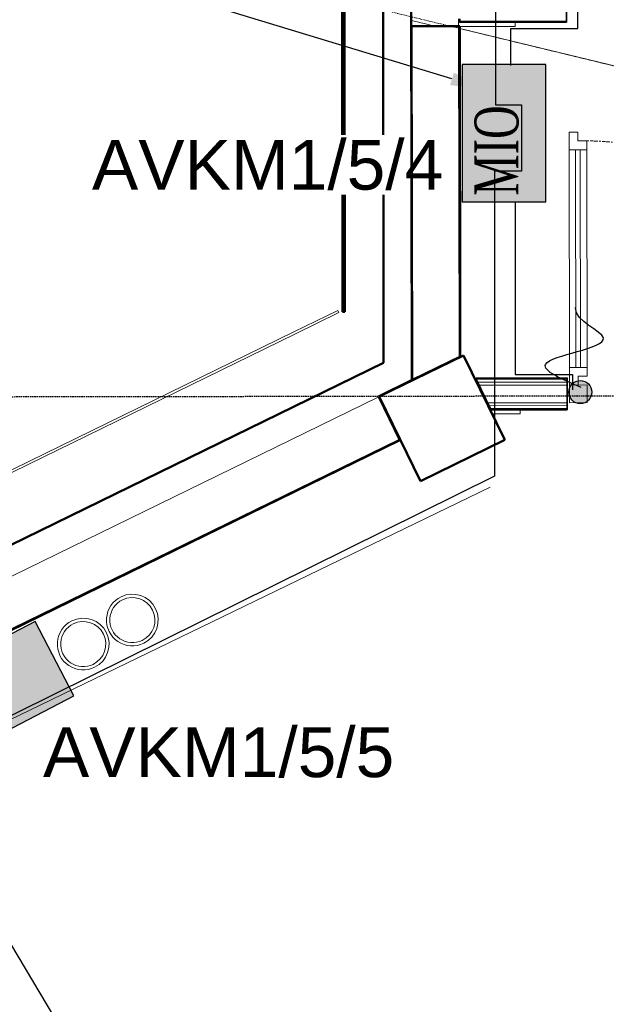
# Model space of a CAD drawing. Header units: millimetres. Extents: x -197461 to 862495, y -970068 to 63888.
# Tile 201 of 205: x -101949 to -99454, y -147230 to -143045. Entities that reach past the tile are written whole.
import ezdxf
from ezdxf import colors
from ezdxf.entities.mleader import LeaderData, LeaderLine
from ezdxf.math import Vec2, Vec3

# ---------------------------------------------------------------- set-up
doc = ezdxf.new("R2010")
doc.units = ezdxf.units.MM
for name, pattern in [('CENTER', [50.8, 31.75, -6.35, 6.35, -6.35]), ('Grid Line', [22.225, 12.7, -3.175, 3.175, -3.175]), ('HIDDEN', [9.525, 6.35, -3.175])]:
    doc.linetypes.add(name, pattern=pattern)
doc.layers.get('0').update_dxf_attribs({"linetype": 'CONTINUOUS'})
for name, color, linetype, lineweight in [('A-AREA-IDEN', 252, 'CONTINUOUS', 25), ('A-DETL', 90, 'CONTINUOUS', 5), ('A-Door', 252, 'CONTINUOUS', 0), ('A-DOOR-FRAM', 31, 'CONTINUOUS', 18), ('A-DOOR-GLAZ', 31, 'CONTINUOUS', 18), ('A-FLOR', 192, 'CONTINUOUS', 5), ('A-MASS', 70, 'CONTINUOUS', 5), ('A-Wall', 252, 'CONTINUOUS', 0), ('I-WALL', 2, 'CONTINUOUS', 18), ('M-HVAC-CDFF', 50, 'CONTINUOUS', 5), ('S-Cols', 52, 'CONTINUOUS', 0), ('S-GRID', 1, 'CONTINUOUS', 9), ('S-STRS', 7, 'CONTINUOUS', 9)]:
    doc.layers.add(name, color=color, linetype=linetype, lineweight=lineweight)
doc.layers.add('UAS', color=240, linetype='CONTINUOUS')
doc.styles.add('ARIAL', font='arialbd.ttf')
doc.styles.add('Karlis_times', font='times.ttf', dxfattribs={"height": 2.2})
doc.linetypes.add('Symbol-000', pattern='A,0,[2,AR-21.Shx,S=4.563492,R=0,X=0,Y=0],-625,0', length=625)

# ---------------------------------------------------------------- blocks, each defined once
blk = doc.blocks.new('PBL_BIOR_savienojuma_dalas - PBL - BIOR - Ieejas durvis iekšējās-4011818-Pirmā stāva plāns uz atzīmes 0_000 M1-150')
at = {"layer": 'A-Door'}
for p, q in [((736.9, -37.5), (736.9, -75)), ((774.4, -112.5), (774.4, -37.5)), ((699.4, -75), (699.4, -112.5)), ((736.9, -75), (699.4, -75)), ((699.4, -1037.5), (699.4, -112.5)), ((699.4, -112.5), (774.4, -112.5)), ((726.9, -1037.5), (726.9, -112.5)), ((746.9, -112.5), (746.9, -1037.5)), ((774.4, -112.5), (774.4, -1037.5)), ((699.4, -1037.5), (774.4, -1037.5)), ((699.4, -1075), (699.4, -1037.5)), ((774.4, -1037.5), (774.4, -1112.5)), ((736.9, -1075), (699.4, -1075)), ((736.9, -1112.5), (736.9, -1075)), ((736.9, -1112.5), (774.4, -1112.5))]:
    blk.add_line(p, q, dxfattribs=at)
at = {"layer": 'A-Door', "linetype": 'CENTER', "lineweight": 5}
blk.add_line((746.9, -1037.5), (726.9, -1037.5), dxfattribs=at)
at = {"layer": 'A-Door', "color": 250, "linetype": 'CENTER', "lineweight": 5}
blk.add_arc((699.4, -75), 1000, 180, 270, dxfattribs=at)
at = {"layer": 'A-DOOR-FRAM'}
for p, q in [((-1005.6, -37.5), (-1005.6, 37.5)), ((-1005.6, 37.5), (-930.6, 37.5)), ((-930.6, 37.5), (-930.6, -37.5)), ((-375.6, 37.5), (-930.6, 37.5)), ((-375.6, -37.5), (-375.6, 37.5)), ((-375.6, 37.5), (-300.6, 37.5)), ((-300.6, 37.5), (-300.6, -37.5)), ((699.4, -37.5), (699.4, 37.5)), ((699.4, 37.5), (774.4, 37.5)), ((774.4, 37.5), (774.4, -37.5)), ((-930.6, -37.5), (-1005.6, -37.5)), ((-930.6, -37.5), (-375.6, -37.5)), ((-300.6, -37.5), (-375.6, -37.5)), ((774.4, -37.5), (699.4, -37.5))]:
    blk.add_line(p, q, dxfattribs=at)
at = {"layer": 'A-DOOR-GLAZ'}
for p, q in [((-930.6, -5), (-930.6, 5)), ((-930.6, 5), (-375.6, 5)), ((-375.6, 5), (-375.6, -5)), ((-375.6, -5), (-930.6, -5))]:
    blk.add_line(p, q, dxfattribs=at)
blk = doc.blocks.new('Swegon_AB_LOCKZONE_Bb_ALSd-_RO_RFA_2018_LevelBased - LOCKZONE Bb 100-RO_ALSd 80-100-2486362-Pirmā stāva plāns uz atzīmes 0_000 M1-150')
at = {"layer": 'M-HVAC-CDFF', "color": 252}
for radius, start, end in [(110, 360, 180), (96, 360, 180), (110, 180, 360), (96, 180, 360)]:
    blk.add_arc((0, 0), radius, start, end, dxfattribs=at)
blk = doc.blocks.new('PBL_telpnu_numeracija_0001 - PBL telpas NUMERĀCIJA-1342367-Pirmā stāva plāns uz atzīmes 0_000 M1-150')
at = {"layer": 'A-AREA-IDEN'}
blk.add_circle((0.034, 0.024), 2.733, dxfattribs=at)

msp = doc.modelspace()

# ---------------------------------------------------------------- hatches: boundary and pattern name
at = {"layer": 'A-Wall', "true_color": 0x636466}
for points in [[(-100075.57142, -144472.66259), (-100077.56231, -143071.88881), (-100082.5623, -143071.89592), (-100080.56796, -144475.10231)], [(-100401.52743, -144503.84418), (-100401.52902, -144502.73211), (-100657.85182, -144629.00282)], [(-100335.30973, -144833.18522), (-100337.50358, -144828.69223), (-100517.44539, -144916.55461), (-100515.12433, -144920.98539)]]:
    msp.add_hatch(color=251, dxfattribs=at).paths.add_polyline_path(points, flags=0)
h = msp.add_hatch(color=251, dxfattribs=at)
h.paths.add_polyline_path([(-100657.85182, -144629.00282), (-100658.29059, -144628.10422), (-101257.67037, -144921.88356)], flags=0)
h.paths.add_polyline_path([(-105258.53936, -146875.43679), (-105258.97813, -146874.53819), (-105367.06781, -146928.4293)], flags=0)
h.paths.add_polyline_path([(-117771.31939, -152985.20491), (-117771.75816, -152984.30631), (-118791.09945, -153483.14539)], flags=0)
h = msp.add_hatch(color=251, dxfattribs=at)
h.paths.add_polyline_path([(-100515.25154, -144921.04761), (-100517.44539, -144916.55461), (-103275.99003, -146263.50294), (-103273.66902, -146267.93359), (-101114.86834, -145213.82984)], flags=0)
h.paths.add_polyline_path([(-105115.92486, -147167.47464), (-105118.12182, -147162.98315), (-105315.74401, -147259.47856), (-105313.55016, -147263.97156), (-105224.26578, -147220.37558)], flags=0)
at = {"layer": 'S-STRS', "true_color": 0xffffff}
h = msp.add_hatch(dxfattribs=at)
h.set_pattern_fill('ANGLE', scale=0.5625, angle=90)
h.set_pattern_definition([(90, (-6107553.1215, 4368491.6402), (-3.9290625, 2e-16), [2.8575, -1.0715625]), (180, (-6107553.1215, 4368491.6402), (-5e-16, -3.9290625), [2.8575, -1.0715625])])
h.paths.add_polyline_path([(-100067.01721, -143818.22085), (-99711.1969, -143818.15875), (-99711.19689, -143234.85995), (-100067.07932, -143234.92206)])
h = msp.add_hatch(dxfattribs=at)
h.set_pattern_fill('ANGLE', scale=0.5625, angle=27.5618135)
h.set_pattern_definition([(27.5618135, (1118121.3917, 7267706.688), (-1.8179980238, 3.4831616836), [2.8575, -1.0715625]), (117.5618135, (1118121.3917, 7267706.688), (-3.4831616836, -1.8179980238), [2.8575, -1.0715625])])
h.paths.add_polyline_path([(-102400.53856, -145872.46051), (-102235.84356, -146187.87081), (-101718.74209, -145917.97538), (-101883.46583, -145602.51002)])
at = {"layer": 'UAS'}
h = msp.add_hatch(color=1, dxfattribs=at)
h.dxf.hatch_style = 1
h.paths.add_polyline_path([(-99613.9962, -144627.53286, 1), (-99515.76503, -144627.53286, 1)])

# ---------------------------------------------------------------- linework, layer by layer
at = {"color": 7, "linetype": 'Symbol-000', "lineweight": 0}
msp.add_line((-104336.60946, -147156.26242), (-99948.22662, -145032.07231), dxfattribs=at)
at = {"layer": 'A-DETL', "color": 252, "linetype": 'HIDDEN', "lineweight": 25, "true_color": 0x939598}
msp.add_line((-94594.57963, -144637.67591), (-105594.56815, -144653.56939), dxfattribs=at)
at = {"layer": 'A-FLOR', "color": 251, "true_color": 0x636466}
for p, q in [((-100182.5622, -143072.03805), (-100282.5968, -143047.76361)), ((-100282.5968, -143047.76361), (-100282.5621, -143072.18017)), ((-100082.9552, -143041.01514), (-100082.91284, -143071.89642)), ((-99842.56027, -143073.1552), (-100077.56003, -143073.4892)), ((-97353.41889, -143741.32427), (-100077.54772, -143082.15181)), ((-99842.58514, -143055.65522), (-99842.56027, -143073.1552)), ((-100080.56796, -144475.10231), (-100080.56006, -144480.66267)), ((-100280.42946, -144572.69113), (-100280.42156, -144578.25149)), ((-100012.933, -144570.3768), (-100007.37264, -144570.3689)), ((-99820.21948, -144720.10306), (-99939.74139, -144720.27293)), ((-99820.24418, -144702.72555), (-99820.21948, -144720.10306)), ((-100333.01059, -144826.49838), (-100337.50358, -144828.69223))]:
    msp.add_line(p, q, dxfattribs=at)
at = {"layer": 'A-MASS', "color": 251, "lineweight": 18, "true_color": 0x636466}
for p, q in [((-100596.63677, -144280.86285), (-100783.33086, -144372.02226)), ((-100592.24907, -144289.84885), (-100778.94316, -144381.00826)), ((-100596.63677, -144280.86285), (-100592.24907, -144289.84885)), ((-103549.0847, -145722.49071), (-100783.33086, -144372.02226)), ((-103544.697, -145731.4767), (-100778.94316, -144381.00826))]:
    msp.add_line(p, q, dxfattribs=at)
at = {"layer": 'A-Wall', "color": 251, "lineweight": 50, "true_color": 0x636466}
for p, q in [((-100414.02139, -135713.17729), (-100401.52902, -144502.73211)), ((-100293.85096, -135833.00662), (-100281.42877, -144573.17908)), ((-100575.83779, -144285.82388), (-100578.07438, -142712.12801)), ((-100565.8378, -144285.80967), (-100568.0813, -142707.24857)), ((-100077.56231, -143071.88881), (-100282.5621, -143072.18017)), ((-100282.5621, -143072.18017), (-100280.42946, -144572.69113)), ((-100075.57142, -144472.66259), (-100077.56231, -143071.88881)), ((-100575.83779, -144285.82388), (-100565.8378, -144285.80967)), ((-103416.82878, -145975.04939), (-100401.52902, -144502.73211)), ((-103273.79618, -146267.99594), (-100335.30973, -144833.18522))]:
    msp.add_line(p, q, dxfattribs=at)
at = {"layer": 'A-Wall', "color": 251, "lineweight": 5, "true_color": 0x636466}
for p, q in [((-99623.48412, -143050.34381), (-100077.59201, -143050.98922)), ((-100082.5623, -143071.89592), (-100080.56796, -144475.10231)), ((-100280.42946, -144572.69113), (-100075.57142, -144472.66259)), ((-100401.52743, -144503.84418), (-103416.39001, -145975.94799)), ((-100401.52902, -144502.73211), (-100401.52743, -144503.84418)), ((-99621.3208, -144572.44269), (-100006.09302, -144572.98956)), ((-99621.30303, -144584.94268), (-99999.99372, -144585.4809)), ((-99621.28526, -144597.44267), (-99993.89442, -144597.97225)), ((-100425.2576, -144648.97236), (-103363.74405, -146083.78307)), ((-103363.73759, -146083.77992), (-100425.2576, -144648.97236)), ((-100335.30973, -144833.18522), (-100425.2576, -144648.97236)), ((-99621.17867, -144672.44259), (-99957.29861, -144672.92031)), ((-99621.1609, -144684.94258), (-99951.19931, -144685.41165)), ((-99621.14314, -144697.44256), (-99945.10001, -144697.903)), ((-100337.50358, -144828.69223), (-103275.99003, -146263.50294))]:
    msp.add_line(p, q, dxfattribs=at)
at = {"layer": 'A-Wall', "color": 251, "true_color": 0x636466}
for p, q in [((-100427.45145, -144644.47936), (-100281.42877, -144573.17908)), ((-100425.2576, -144648.97236), (-100427.45145, -144644.47936))]:
    msp.add_line(p, q, dxfattribs=at)
at = {"layer": 'I-WALL', "color": 251, "lineweight": 35, "true_color": 0x636466}
for p, q in [((-99623.47701, -143055.34381), (-99623.66888, -142920.34394)), ((-100077.58491, -143055.98922), (-100077.6062, -143041.00753)), ((-100077.58491, -143055.98922), (-99623.47701, -143055.34381)), ((-99621.3279, -144567.4427), (-100008.53274, -144567.99302)), ((-99621.13603, -144702.44256), (-99621.3279, -144567.4427)), ((-99621.13603, -144702.44256), (-99942.66029, -144702.89953))]:
    msp.add_line(p, q, dxfattribs=at)
at = {"layer": 'I-WALL', "color": 251, "lineweight": 5, "true_color": 0x636466}
msp.add_line((-100008.53274, -144567.99302), (-99942.66029, -144702.89953), dxfattribs=at)
at = {"layer": 'S-Cols', "color": 251, "lineweight": 50, "true_color": 0x636466}
for p, q in [((-100061.32486, -144471.27047), (-100420.76461, -144646.77851)), ((-100061.32486, -144471.27047), (-99885.81682, -144830.71021)), ((-100245.25657, -145006.21825), (-100420.76461, -144646.77851)), ((-99885.81682, -144830.71021), (-100245.25657, -145006.21825))]:
    msp.add_line(p, q, dxfattribs=at)
at = {"layer": 'S-GRID', "color": 251, "linetype": 'Grid Line', "true_color": 0x636466}
msp.add_line((-101503.36287, -142736.09669), (-95967.46913, -144079.43898), dxfattribs=at)
at = {"layer": 'UAS', "color": 5}
for p, q in [((-99576.18723, -143082.11275), (-99576.18723, -142977.59741)), ((-99860.66034, -143238.87774), (-99860.66034, -143082.11275)), ((-99860.66034, -143082.11275), (-99576.18723, -143082.11275))]:
    msp.add_line(p, q, dxfattribs=at)
at = {"layer": 'UAS', "color": 1}
msp.add_lwpolyline([(-83333.80359, -125151.00876), (-90230.1151, -125151.00876), (-90230.1151, -129355.68729), (-97205.02344, -129355.68729), (-97205.02344, -137848.04088), (-99925.66865, -137848.04088), (-99925.66865, -143406.70417), (-99815.61337, -143406.70417), (-99815.61337, -143687.71783), (-99929.606, -143687.71783), (-99929.606, -144985.42073), (-102435.2211, -146225.24088), (-100372.24032, -149689.5555)], dxfattribs=at)
at = {"layer": 'UAS', "color": 1, "ltscale": 0.2}
for points in [[(-100067.07932, -143234.92206), (-100067.01721, -143818.22085), (-99711.1969, -143818.15875), (-99711.19689, -143234.85995)], [(-101883.46583, -145602.51002), (-102400.53856, -145872.46051), (-102235.84356, -146187.87081), (-101718.74209, -145917.97538)]]:
    msp.add_lwpolyline(points, close=True, dxfattribs=at)
at = {"layer": 'UAS', "color": 5}
msp.add_lwpolyline([(-99842.12315, -143820.46622), (-99842.12315, -144552.82856), (-99597.80804, -144552.82856), (-99597.80804, -144618.07235)], dxfattribs=at)
at = {"layer": 'UAS', "color": 1}
msp.add_circle((-99564.88061, -144627.53286), 49.11558, dxfattribs=at)
msp.add_spline([(-99561.159, -144607.85693), (-99712.7882, -144509.57363), (-99466.91355, -144396.94698), (-99585.7571, -144269.99304), (-99585.7571, -144267.95317)], degree=3, dxfattribs=at)

# ---------------------------------------------------------------- block references
at = {"layer": 'A-AREA-IDEN', "color": 251, "true_color": 0x636466, "xscale": 149.9999999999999, "yscale": 149.9999999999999, "zscale": 149.9999999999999, "rotation": 26.06501624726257}
msp.add_blockref('PBL_telpnu_numeracija_0001 - PBL telpas NUMERĀCIJA-1342367-Pirmā stāva plāns uz atzīmes 0_000 M1-150', (-101227.78542, -147726.11991), dxfattribs=at)
at = {"layer": 'A-Door', "color": 251, "true_color": 0x636466, "rotation": 180.081433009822}
msp.add_blockref('PBL_BIOR_savienojuma_dalas - PBL - BIOR - Ieejas durvis iekšējās-4011818-Pirmā stāva plāns uz atzīmes 0_000 M1-150', (-98836.86003, -144633.82782), dxfattribs=at)
at = {"layer": 'M-HVAC-CDFF', "color": 251, "true_color": 0x636466, "rotation": 116.0254347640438}
for p in [(-101470.0609, -145596.47854), (-101679.13901, -145698.56766)]:
    msp.add_blockref('Swegon_AB_LOCKZONE_Bb_ALSd-_RO_RFA_2018_LevelBased - LOCKZONE Bb 100-RO_ALSd 80-100-2486362-Pirmā stāva plāns uz atzīmes 0_000 M1-150', p, dxfattribs=at)

# ---------------------------------------------------------------- texts
at = {"layer": 'UAS', "color": 1, "style": 'Karlis_times', "width": 0.7}
msp.add_text('MIO', height=186.805669, rotation=90, dxfattribs=at).set_placement((-99828.32807, -143792.74319))

# ---------------------------------------------------------------- leaders
at = {"layer": 'UAS', "color": 18, "true_color": 0x000000}
ml = msp.add_multileader_mtext('Standard', dxfattribs=at)
ml.set_content('\\A1;{\\fArial Narrow|b0|i0|c0|p34;\\C256;\\c0;Adre\\fArial Narrow|b0|i0|c186|p34;šu modulis UG durvju vadībai \\fArial|b0|i0|c186|p34;\\C1;AVKM1/5/4, \\C7; 2. OUT/2 IN \\fArial Narrow|b0|i0|c186|p34;\\C256;\\c0;(Uzstadīšanas  vietas precizēt montāžas laikā)\\fArial|b0|i0|c186|p34;\\C1;\\P\\pxql;\\fArial Narrow|b0|i0|c186|p34;\\C256;\\c0;1 OUT - uz UG durvis 1.\\C5;\\P\\C256;\\c0;2 OUT - uz UG durvis 2.}', color=(41, 19, 236))
ml.set_leader_properties()
ml.build(insert=Vec2(0, 0))
ml.multileader.update_dxf_attribs({"text_right_attachment_type": 6, "dogleg_length": 0.36, "arrow_head_size": 166.99834})
ctx = ml.context
ctx.base_point, ctx.char_height, ctx.arrow_head_size, ctx.landing_gap_size, ctx.plane_origin = Vec3(-111313.15936, -141980.7367), 208.74792195, 166.99834, 83.49917, Vec3(-106447.83192, -167465.87634)
ctx.right_attachment = 6
notes = []
notes.append((ctx, [(1, (1, 1, 0), (-103964.97458, -142125.08034), (-1, 0), 235.97506, [(0, [(-99951.00695, -143344.6138)], 0, [])])]))
ctx.mtext.insert, ctx.mtext.width, ctx.mtext.flow_direction = Vec3(-111229.66019, -141874.58283), 7146.6368225, 5
for ctx, leaders in notes:
    for number, flags, end, landing, length, lines in leaders:
        leader = LeaderData()
        leader.index, (leader.has_last_leader_line, leader.has_dogleg_vector, leader.attachment_direction) = number, flags
        leader.last_leader_point, leader.dogleg_vector, leader.dogleg_length = Vec3(end), Vec3(landing), length
        for number, points, colour, breaks in lines:
            line = LeaderLine()
            line.index, line.vertices, line.color, line.breaks = number, Vec3.list(points), colors.encode_raw_color(colour), breaks
            leader.lines.append(line)
        ctx.leaders.append(leader)

# ---------------------------------------------------------------- next in the draw order: texts
at = {"layer": 'UAS', "color": 251, "linetype": 'Continuous', "lineweight": 20, "true_color": 0x636466, "char_height": 211.4384766, "width": 1051.7117129, "attachment_point": 5, "style": 'ARIAL', "bg_fill": 3, "box_fill_scale": 1.1, "bg_fill_color": 256, "bg_fill_transparency": 0}
for s, insert in [('\\A1;{\\fArial|b0|i0|c186|p34;\\C1;AVKM1/5/4}', (-100895.02099, -143662.75357)), ('\\A1;{\\fArial|b0|i0|c186|p34;\\C1;AVKM1/5/5}', (-101103.25417, -146159.94276))]:
    msp.add_mtext(s, dxfattribs=dict(at, insert=insert))

doc.saveas('drawing.dxf')
